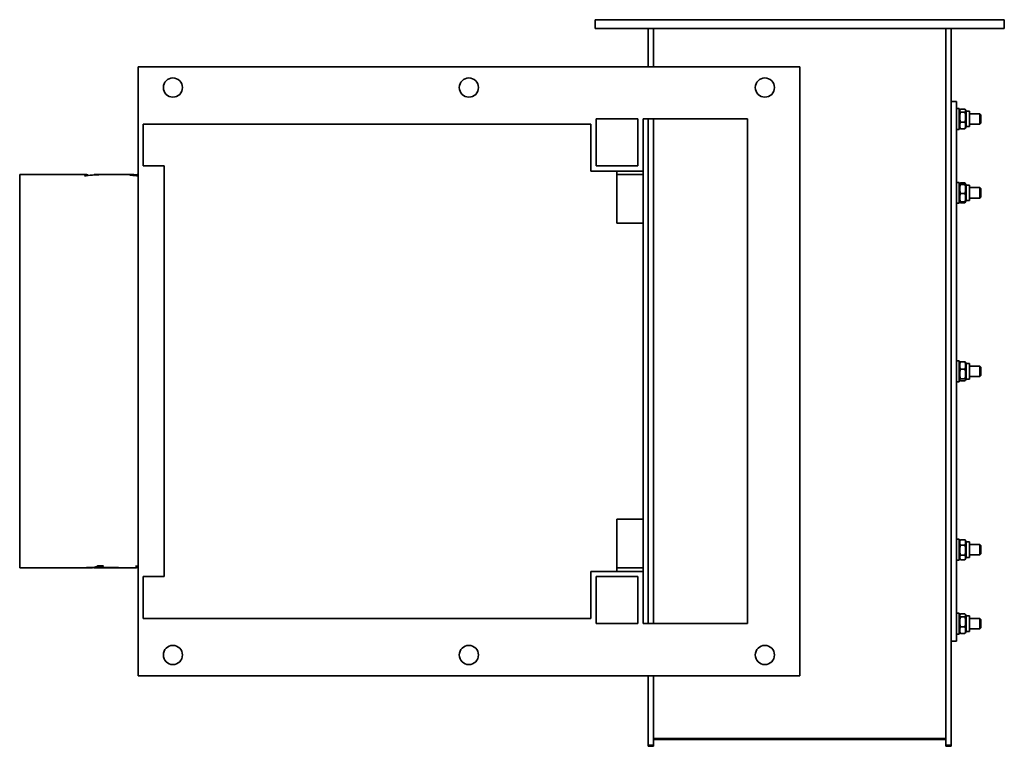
# Model space of a CAD drawing. Header units: millimetres. Extents: x 137 to 703, y 88 to 506.
import ezdxf

# ---------------------------------------------------------------- set-up
doc = ezdxf.new("R2010")
doc.units = ezdxf.units.MM
doc.header["$LTSCALE"] = 2
doc.layers.add('Krawędzie widoczne(ISO)', color=7, linetype='Continuous', lineweight=35, true_color=0x262659)

msp = doc.modelspace()

# ---------------------------------------------------------------- linework, layer by layer
at = {"layer": 'Krawędzie widoczne(ISO)'}
for p, q in [((467.75, 505.74), (473.75, 505.74)), ((467.75, 505.74), (467.75, 500.74)), ((473.75, 505.74), (696.75, 505.74)), ((696.75, 505.74), (702.75, 505.74)), ((702.75, 500.74), (702.75, 505.74)), ((473.75, 500.74), (467.75, 500.74)), ((473.75, 500.74), (696.75, 500.74)), ((498.25, 500.74), (498.25, 478.74)), ((501.25, 478.74), (501.25, 500.74)), ((669.25, 500.74), (669.25, 329.19)), ((672.25, 329.19), (672.25, 500.74)), ((702.75, 500.74), (696.75, 500.74)), ((205.25, 442.74), (205.25, 478.74)), ((205.25, 478.74), (585.25, 478.74)), ((585.25, 478.74), (585.25, 128.74)), ((675.25, 458.74), (672.25, 458.74)), ((675.25, 148.74), (675.25, 458.74)), ((676.85, 454.74), (675.25, 454.74)), ((676.85, 442.74), (676.85, 454.74)), ((676.85, 453.19), (677.32, 454.01)), ((677.61, 454.4), (680.09, 454.4)), ((677.61, 452.57), (680.09, 452.57)), ((680.85, 453.19), (680.38, 454.01)), ((680.85, 453.19), (680.85, 444.29)), ((680.85, 453.19), (682.85, 453.19)), ((682.85, 453.19), (682.85, 444.29)), ((468.25, 448.74), (492.25, 448.74)), ((468.25, 421.74), (468.25, 448.74)), ((492.25, 448.74), (492.25, 421.74)), ((495.25, 448.74), (555.25, 448.74)), ((495.25, 418.74), (495.25, 448.74)), ((498.25, 448.74), (498.25, 329.19)), ((501.25, 329.19), (501.25, 448.74)), ((555.25, 448.74), (555.25, 158.74)), ((677.61, 446.91), (680.09, 446.91)), ((682.85, 451.74), (688.64, 451.74)), ((688.64, 445.74), (688.64, 451.74)), ((689.25, 451.13), (688.64, 451.74)), ((689.25, 451.13), (689.25, 446.36)), ((205.25, 442.74), (205.25, 424.74)), ((208.25, 445.74), (208.25, 442.74)), ((211.25, 445.74), (208.25, 445.74)), ((208.25, 424.74), (208.25, 442.74)), ((211.25, 445.74), (465.25, 445.74)), ((465.25, 418.74), (465.25, 445.74)), ((676.85, 442.74), (675.25, 442.74)), ((676.85, 444.29), (677.32, 443.47)), ((677.61, 443.09), (680.09, 443.09)), ((680.85, 444.29), (680.38, 443.47)), ((680.85, 444.29), (682.85, 444.29)), ((682.85, 445.74), (688.64, 445.74)), ((689.25, 446.36), (688.64, 445.74)), ((205.25, 182.74), (205.25, 424.74)), ((208.25, 424.74), (208.25, 421.74)), ((211.25, 421.74), (208.25, 421.74)), ((220.25, 421.74), (211.25, 421.74)), ((220.25, 185.74), (220.25, 421.74)), ((465.25, 418.74), (495.25, 418.74)), ((492.25, 421.74), (468.25, 421.74)), ((480.25, 388.74), (480.25, 418.74)), ((495.25, 418.74), (495.25, 188.74)), ((137.25, 416.74), (137.25, 190.74)), ((175.76, 416.74), (137.25, 416.74)), ((175.41, 415.99), (174.46, 415.99)), ((179.81, 416.52), (179.81, 416.66)), ((182.94, 416.74), (180.24, 416.74)), ((201.44, 416.74), (185.01, 416.74)), ((204.6, 416.08), (204.6, 416.65)), ((204.92, 416.72), (204.92, 416.74)), ((495.25, 416.74), (480.25, 416.74)), ((676.85, 412.27), (675.25, 412.27)), ((676.85, 400.27), (676.85, 412.27)), ((676.85, 410.72), (677.17, 411.28)), ((677.17, 411.28), (677.51, 411.86)), ((677.61, 412.04), (680.09, 412.04)), ((677.61, 411.44), (680.09, 411.44)), ((677.61, 411.09), (680.09, 411.09)), ((680.53, 411.28), (680.19, 411.86)), ((680.85, 410.72), (680.53, 411.28)), ((680.85, 410.72), (680.85, 401.82)), ((680.85, 410.72), (682.85, 410.72)), ((682.85, 410.72), (682.85, 401.82)), ((682.85, 409.27), (688.64, 409.27)), ((688.64, 403.27), (688.64, 409.27)), ((689.25, 408.66), (688.64, 409.27)), ((689.25, 408.66), (689.25, 403.89)), ((676.85, 401.82), (677.17, 401.26)), ((677.61, 405.92), (680.09, 405.92)), ((680.85, 401.82), (680.53, 401.26)), ((680.85, 401.82), (682.85, 401.82)), ((682.85, 403.27), (688.64, 403.27)), ((689.25, 403.89), (688.64, 403.27)), ((676.85, 400.27), (675.25, 400.27)), ((677.17, 401.26), (677.51, 400.69)), ((677.61, 401.11), (680.09, 401.11)), ((677.61, 400.51), (680.09, 400.51)), ((680.53, 401.26), (680.19, 400.69)), ((495.25, 388.74), (480.25, 388.74)), ((498.25, 168.52), (498.25, 329.19)), ((501.25, 329.19), (501.25, 168.52)), ((669.25, 168.52), (669.25, 329.19)), ((672.25, 329.19), (672.25, 168.52)), ((676.85, 309.74), (675.25, 309.74)), ((676.85, 297.74), (676.85, 309.74)), ((676.85, 308.19), (677.23, 308.85)), ((677.61, 309.22), (680.09, 309.22)), ((680.85, 308.19), (680.47, 308.85)), ((680.85, 308.19), (680.85, 299.29)), ((680.85, 308.19), (682.85, 308.19)), ((682.85, 308.19), (682.85, 299.29)), ((682.85, 306.74), (688.64, 306.74)), ((688.64, 300.74), (688.64, 306.74)), ((689.25, 306.13), (688.64, 306.74)), ((689.25, 306.13), (689.25, 301.36)), ((677.61, 304.9), (680.09, 304.9)), ((682.85, 300.74), (688.64, 300.74)), ((689.25, 301.36), (688.64, 300.74)), ((676.85, 297.74), (675.25, 297.74)), ((676.85, 299.29), (677.23, 298.64)), ((677.61, 299.42), (680.09, 299.42)), ((677.61, 298.27), (680.09, 298.27)), ((680.85, 299.29), (680.47, 298.64)), ((680.85, 299.29), (682.85, 299.29)), ((480.25, 188.74), (480.25, 218.74)), ((480.25, 218.74), (495.25, 218.74)), ((676.85, 207.21), (675.25, 207.21)), ((676.85, 195.21), (676.85, 207.21)), ((676.85, 205.66), (677.51, 206.8)), ((677.61, 206.98), (680.09, 206.98)), ((677.61, 203.79), (680.09, 203.79)), ((680.85, 205.66), (680.19, 206.8)), ((680.85, 205.66), (680.85, 196.76)), ((680.85, 205.66), (682.85, 205.66)), ((682.85, 205.66), (682.85, 196.76)), ((682.85, 204.21), (688.64, 204.21)), ((688.64, 198.21), (688.64, 204.21)), ((689.25, 203.6), (688.64, 204.21)), ((689.25, 203.6), (689.25, 198.83)), ((677.61, 198.03), (680.09, 198.03)), ((682.85, 198.21), (688.64, 198.21)), ((689.25, 198.83), (688.64, 198.21)), ((676.85, 195.21), (675.25, 195.21)), ((676.85, 196.76), (677.51, 195.62)), ((677.61, 195.45), (680.09, 195.45)), ((680.85, 196.76), (680.19, 195.62)), ((680.85, 196.76), (682.85, 196.76)), ((177.56, 190.74), (137.25, 190.74)), ((179.04, 190.86), (175.47, 190.86)), ((176.27, 191.02), (179.83, 191.02)), ((179.04, 191.02), (179.04, 190.86)), ((186.43, 190.74), (180.8, 190.74)), ((182.16, 191.86), (185.42, 191.86)), ((182.28, 191.86), (182.28, 190.86)), ((183.09, 191.86), (182.28, 191.86)), ((191.15, 190.86), (182.28, 190.86)), ((183.09, 191.86), (183.09, 191.02)), ((183.09, 191.02), (193.97, 191.02)), ((203.54, 190.74), (188.61, 190.74)), ((191.15, 191.02), (191.15, 190.86)), ((193.04, 191.02), (193.04, 190.84)), ((203.92, 191.79), (205.25, 191.79)), ((465.25, 188.74), (465.25, 161.74)), ((495.25, 188.74), (465.25, 188.74)), ((495.25, 190.74), (480.25, 190.74)), ((495.25, 188.74), (495.25, 158.74)), ((205.25, 182.74), (205.25, 164.74)), ((211.25, 185.74), (208.25, 185.74)), ((208.25, 185.74), (208.25, 182.74)), ((208.25, 182.74), (208.25, 164.74)), ((220.25, 185.74), (211.25, 185.74)), ((468.25, 158.74), (468.25, 185.74)), ((468.25, 185.74), (492.25, 185.74)), ((492.25, 185.74), (492.25, 158.74)), ((205.25, 128.74), (205.25, 164.74)), ((208.25, 164.74), (208.25, 161.74)), ((498.25, 158.74), (498.25, 168.52)), ((501.25, 168.52), (501.25, 158.74)), ((669.25, 88.83), (669.25, 168.52)), ((672.25, 168.52), (672.25, 88.83)), ((676.85, 164.74), (675.25, 164.74)), ((676.85, 152.74), (676.85, 164.74)), ((676.85, 163.19), (677.32, 164.01)), ((677.61, 164.4), (680.09, 164.4)), ((680.85, 163.19), (680.38, 164.01)), ((211.25, 161.74), (208.25, 161.74)), ((465.25, 161.74), (211.25, 161.74)), ((492.25, 158.74), (468.25, 158.74)), ((555.25, 158.74), (495.25, 158.74)), ((677.61, 162.57), (680.09, 162.57)), ((680.85, 163.19), (680.85, 154.29)), ((680.85, 163.19), (682.85, 163.19)), ((682.85, 163.19), (682.85, 154.29)), ((682.85, 161.74), (688.64, 161.74)), ((688.64, 155.74), (688.64, 161.74)), ((689.25, 161.13), (688.64, 161.74)), ((689.25, 161.13), (689.25, 156.36)), ((676.85, 152.74), (675.25, 152.74)), ((676.85, 154.29), (677.32, 153.47)), ((677.61, 156.91), (680.09, 156.91)), ((677.61, 153.09), (680.09, 153.09)), ((680.85, 154.29), (680.38, 153.47)), ((680.85, 154.29), (682.85, 154.29)), ((682.85, 155.74), (688.64, 155.74)), ((689.25, 156.36), (688.64, 155.74)), ((675.25, 148.74), (672.25, 148.74)), ((585.25, 128.74), (205.25, 128.74)), ((498.25, 88.83), (498.25, 128.74)), ((501.25, 128.74), (501.25, 88.83)), ((501.25, 92.81), (669.25, 92.81)), ((501.25, 92.26), (669.25, 92.26)), ((498.25, 88.26), (498.25, 88.83)), ((501.25, 88.83), (498.25, 88.83)), ((501.25, 88.26), (498.25, 88.26)), ((501.25, 88.83), (501.25, 88.26)), ((669.25, 88.26), (669.25, 88.83)), ((672.25, 88.83), (669.25, 88.83)), ((672.25, 88.26), (669.25, 88.26)), ((672.25, 88.83), (672.25, 88.26))]:
    msp.add_line(p, q, dxfattribs=at)
for centre in [(225.25, 466.74), (395.25, 466.74), (565.25, 466.74), (225.25, 140.74), (395.25, 140.74), (565.25, 140.74)]:
    msp.add_circle(centre, 5.5, dxfattribs=at)
for points, weights in [([(677.61, 454.4), (676.78, 453.49), (677.61, 452.57)], [1, 1.15470053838, 1]), ([(677.61, 452.57), (676.78, 449.74), (677.61, 446.91)], [1, 1.15470053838, 1]), ([(680.09, 452.57), (680.92, 453.49), (680.09, 454.4)], [1, 1.15470053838, 1]), ([(680.09, 446.91), (680.92, 449.74), (680.09, 452.57)], [1, 1.15470053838, 1]), ([(677.61, 446.91), (676.78, 445), (677.61, 443.09)], [1, 1.15470053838, 1]), ([(680.09, 443.09), (680.92, 445), (680.09, 446.91)], [1, 1.15470053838, 1]), ([(677.61, 443.09), (677.43, 443.29), (677.32, 443.47)], [1, 1.03039482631, 1.04884599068]), ([(680.38, 443.47), (680.27, 443.29), (680.09, 443.09)], [1.04884599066, 1.03039482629, 1]), ([(677.61, 411.44), (676.78, 411.26), (677.61, 411.09)], [1, 1.15470053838, 1]), ([(677.61, 411.09), (676.78, 408.51), (677.61, 405.92)], [1, 1.15470053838, 1]), ([(677.61, 412.04), (677.43, 411.69), (677.32, 411.37)], [1, 1.03039482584, 1.0488459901]), ([(677.51, 411.86), (677.56, 411.95), (677.61, 412.04)], [1.01751062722, 1.00931636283, 1]), ([(680.09, 412.04), (680.14, 411.95), (680.19, 411.86)], [1, 1.00931636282, 1.0175106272]), ([(680.38, 411.37), (680.27, 411.69), (680.09, 412.04)], [1.04884599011, 1.03039482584, 1]), ([(680.09, 411.09), (680.92, 411.26), (680.09, 411.44)], [1, 1.15470053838, 1]), ([(680.09, 405.92), (680.92, 408.51), (680.09, 411.09)], [1, 1.15470053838, 1]), ([(677.61, 405.92), (676.78, 403.52), (677.61, 401.11)], [1, 1.15470053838, 1]), ([(680.09, 401.11), (680.92, 403.52), (680.09, 405.92)], [1, 1.15470053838, 1]), ([(677.61, 401.11), (677.21, 401.19), (677.17, 401.26)], [1, 1.06858728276, 1.07635751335]), ([(677.27, 401.2), (677.38, 400.87), (677.61, 400.51)], [1.0586772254, 1.03934546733, 1]), ([(680.53, 401.26), (680.49, 401.19), (680.09, 401.11)], [1.07635751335, 1.06858728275, 1]), ([(680.09, 400.51), (680.32, 400.87), (680.43, 401.2)], [1, 1.03934546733, 1.05867722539]), ([(677.61, 309.22), (676.78, 307.06), (677.61, 304.9)], [1, 1.15470053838, 1]), ([(677.23, 308.85), (677.33, 309.02), (677.61, 309.22)], [1.06638340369, 1.04822485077, 1]), ([(680.09, 304.9), (680.92, 307.06), (680.09, 309.22)], [1, 1.15470053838, 1]), ([(680.09, 309.22), (680.37, 309.02), (680.47, 308.85)], [1, 1.04822485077, 1.06638340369]), ([(677.61, 304.9), (676.78, 302.16), (677.61, 299.42)], [1, 1.15470053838, 1]), ([(680.09, 299.42), (680.92, 302.16), (680.09, 304.9)], [1, 1.15470053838, 1]), ([(677.61, 299.42), (676.78, 298.84), (677.61, 298.27)], [1, 1.15470053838, 1]), ([(680.09, 298.27), (680.92, 298.84), (680.09, 299.42)], [1, 1.15470053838, 1]), ([(677.61, 206.98), (676.78, 205.38), (677.61, 203.79)], [1, 1.15470053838, 1]), ([(677.32, 206.3), (677.05, 206.21), (677.27, 206.12)], [1.04884599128, 1.10042106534, 1.05867722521]), ([(677.61, 203.79), (676.78, 200.91), (677.61, 198.03)], [1, 1.15470053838, 1]), ([(677.51, 206.8), (677.56, 206.89), (677.61, 206.98)], [1.0175106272, 1.00931636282, 1]), ([(680.09, 206.98), (680.14, 206.89), (680.19, 206.8)], [1, 1.00931636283, 1.01751062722]), ([(680.09, 203.79), (680.92, 205.38), (680.09, 206.98)], [1, 1.15470053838, 1]), ([(680.09, 198.03), (680.92, 200.91), (680.09, 203.79)], [1, 1.15470053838, 1]), ([(677.61, 198.03), (676.78, 196.74), (677.61, 195.45)], [1, 1.15470053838, 1]), ([(680.09, 195.45), (680.92, 196.74), (680.09, 198.03)], [1, 1.15470053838, 1]), ([(677.61, 164.4), (676.78, 163.49), (677.61, 162.57)], [1, 1.15470053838, 1]), ([(680.09, 162.57), (680.92, 163.49), (680.09, 164.4)], [1, 1.15470053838, 1]), ([(677.61, 162.57), (676.78, 159.74), (677.61, 156.91)], [1, 1.15470053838, 1]), ([(680.09, 156.91), (680.92, 159.74), (680.09, 162.57)], [1, 1.15470053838, 1]), ([(677.61, 156.91), (676.78, 155), (677.61, 153.09)], [1, 1.15470053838, 1]), ([(677.61, 153.09), (677.43, 153.29), (677.32, 153.47)], [1, 1.03039482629, 1.04884599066]), ([(680.09, 153.09), (680.92, 155), (680.09, 156.91)], [1, 1.15470053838, 1]), ([(680.38, 153.47), (680.27, 153.29), (680.09, 153.09)], [1.04884599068, 1.03039482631, 1])]:
    msp.add_rational_spline(points, weights, degree=2, dxfattribs=at)
for points in [[(174.46, 415.99), (175.26, 416.92), (176.06, 416.99), (176.86, 416.2)], [(185.01, 416.74), (181.81, 416.74), (178.61, 416.49), (175.41, 415.99)], [(179.81, 416.66), (181.2, 416.73), (182.59, 416.76), (183.97, 416.73)], [(180.24, 416.74), (180.1, 416.74), (179.95, 416.72), (179.81, 416.66)], [(204.74, 416.72), (204.65, 416.7), (204.6, 416.67), (204.6, 416.65)], [(204.6, 416.65), (204.6, 416.61), (204.82, 416.56), (205.25, 416.51)], [(205.25, 416.72), (205.08, 416.72), (204.91, 416.72), (204.74, 416.72)], [(205.25, 416.74), (205.13, 416.74), (205.02, 416.74), (204.92, 416.74)], [(204.92, 416.74), (205.03, 416.74), (205.14, 416.74), (205.25, 416.74)], [(175.47, 190.86), (175.74, 190.9), (176, 190.95), (176.27, 191.02)], [(177.56, 190.74), (178.06, 190.74), (178.55, 190.78), (179.04, 190.86)], [(182.28, 190.86), (181.2, 190.69), (180.12, 190.71), (179.04, 190.91)], [(179.83, 191.02), (180.6, 191.2), (181.38, 191.48), (182.16, 191.86)], [(182.28, 191.86), (182.22, 191.85), (182.16, 191.84), (182.1, 191.83)], [(185.42, 191.86), (184.64, 191.48), (183.86, 191.2), (183.09, 191.02)], [(186.43, 190.74), (188.01, 190.74), (189.58, 190.78), (191.15, 190.86)], [(193.04, 190.84), (191.2, 190.76), (189.36, 190.73), (187.51, 190.75)], [(193.97, 191.02), (193.66, 190.94), (193.35, 190.89), (193.04, 190.84)], [(203.54, 190.74), (204.11, 190.74), (204.68, 190.8), (205.25, 190.9)], [(203.7, 191.68), (203.77, 191.72), (203.85, 191.75), (203.92, 191.79)], [(205.25, 191.66), (204.83, 191.67), (204.32, 191.68), (203.7, 191.68)]]:
    msp.add_open_spline(points, degree=3, dxfattribs=at)
for points, knots in [([(200.37, 416.62), (200.37, 416.74), (201.16, 416.77), (202.74, 416.71), (203.31, 416.69), (203.93, 416.66), (204.6, 416.62)], [0, 0, 0, 0, 1, 1, 1, 1.358636, 1.358636, 1.358636, 1.358636]), ([(205.25, 416.06), (204.04, 416.1), (203.05, 416.17), (202.29, 416.26), (201.01, 416.4), (200.37, 416.53), (200.37, 416.62)], [0.400605, 0.400605, 0.400605, 0.400605, 1, 1, 1, 2, 2, 2, 2])]:
    msp.add_open_spline(points, degree=3, knots=knots, dxfattribs=at)

doc.saveas('drawing.dxf')
